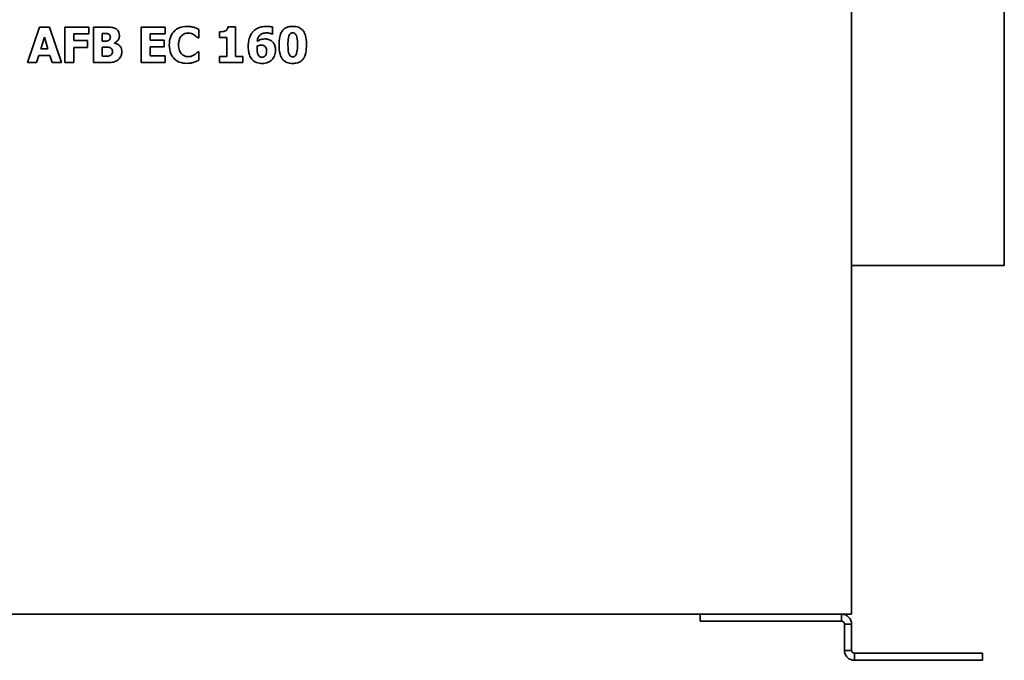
# Model space of a CAD drawing. Header units: millimetres. Extents: x 187 to 653, y 111 to 483.
# Tile 2 of 5: x 376 to 653, y 111 to 291. Entities that reach past the tile are written whole.
import ezdxf

# ---------------------------------------------------------------- set-up
doc = ezdxf.new("R2010")
doc.units = ezdxf.units.MM
doc.header["$LTSCALE"] = 2
doc.layers.add('Krawędzie widoczne(ISO)', color=7, linetype='Continuous', lineweight=35, true_color=0x262659)

msp = doc.modelspace()

# ---------------------------------------------------------------- linework, layer by layer
at = {"layer": 'Krawędzie widoczne(ISO)'}
for p, q in [((610, 461.23), (610, 123.73)), ((652.9, 221.73), (652.9, 381.73)), ((381.92, 288.71), (378.54, 278.71)), ((384.66, 288.71), (381.92, 288.71)), ((388.04, 278.71), (384.66, 288.71)), ((395.73, 288.71), (389.04, 288.71)), ((389.04, 288.71), (389.04, 278.71)), ((395.73, 286.8), (395.73, 288.71)), ((397.03, 288.71), (397.03, 278.71)), ((400.55, 288.71), (397.03, 288.71)), ((417.24, 288.71), (410.49, 288.71)), ((410.49, 288.71), (410.49, 278.71)), ((417.24, 286.8), (417.24, 288.71)), ((426.65, 285.69), (426.65, 288.07)), ((436.98, 288.73), (434.79, 288.73)), ((436.98, 280.45), (436.98, 288.73)), ((447.34, 286.76), (447.34, 288.73)), ((382.23, 282.57), (383.26, 285.87)), ((383.26, 285.87), (384.28, 282.57)), ((391.53, 284.92), (391.53, 286.8)), ((391.53, 286.8), (395.73, 286.8)), ((395.4, 284.92), (391.53, 284.92)), ((395.4, 283.01), (395.4, 284.92)), ((399.52, 284.76), (399.52, 286.89)), ((399.52, 286.89), (399.69, 286.89)), ((412.98, 285.05), (412.98, 286.8)), ((412.98, 286.8), (417.24, 286.8)), ((416.91, 285.05), (412.98, 285.05)), ((416.91, 283.14), (416.91, 285.05)), ((426.39, 285.69), (426.65, 285.69)), ((432.43, 287.37), (432.43, 285.74)), ((432.43, 285.74), (434.54, 285.74)), ((434.54, 285.74), (434.54, 280.45)), ((447.16, 286.76), (447.34, 286.76)), ((384.28, 282.57), (382.23, 282.57)), ((391.53, 278.71), (391.53, 283.01)), ((391.53, 283.01), (395.4, 283.01)), ((399.84, 284.76), (399.52, 284.76)), ((399.52, 280.53), (399.52, 283.05)), ((399.52, 283.05), (399.98, 283.05)), ((402.97, 284.2), (402.97, 284.24)), ((412.98, 280.61), (412.98, 283.14)), ((412.98, 283.14), (416.91, 283.14)), ((381.05, 278.71), (381.69, 280.75)), ((381.69, 280.75), (384.83, 280.75)), ((384.83, 280.75), (385.45, 278.71)), ((399.66, 280.53), (399.52, 280.53)), ((417.24, 280.61), (412.98, 280.61)), ((417.24, 278.71), (417.24, 280.61)), ((426.65, 281.72), (426.42, 281.72)), ((426.65, 279.37), (426.65, 281.72)), ((434.54, 280.45), (432.43, 280.45)), ((432.43, 280.45), (432.43, 278.71)), ((439.04, 280.45), (436.98, 280.45)), ((439.04, 278.71), (439.04, 280.45)), ((378.54, 278.71), (381.05, 278.71)), ((385.45, 278.71), (388.04, 278.71)), ((389.04, 278.71), (391.53, 278.71)), ((397.03, 278.71), (401.02, 278.71)), ((410.49, 278.71), (417.24, 278.71)), ((432.43, 278.71), (439.04, 278.71)), ((610, 221.73), (652.9, 221.73)), ((610, 123.73), (230, 123.73)), ((567.47, 123.73), (567.47, 121.73)), ((569.22, 121.73), (567.47, 121.73)), ((569.22, 121.73), (584.52, 121.73)), ((592.03, 121.73), (584.52, 121.73)), ((592.03, 121.73), (607.2, 121.73)), ((607.2, 122.61), (607.2, 123.73)), ((607.2, 121.73), (607.2, 122.61)), ((608, 120.93), (608, 113.57)), ((608.88, 120.93), (608, 120.93)), ((610, 120.93), (608.88, 120.93)), ((610, 113.57), (610, 120.93)), ((608, 113.57), (609.12, 113.57)), ((609.12, 113.57), (610, 113.57)), ((610.8, 112.77), (610.8, 111.89)), ((611.8, 112.77), (610.8, 112.77)), ((610.8, 111.89), (610.8, 110.77)), ((610.8, 110.77), (611.8, 110.77)), ((611.8, 112.77), (614.63, 112.77)), ((611.8, 110.77), (614.63, 110.77)), ((614.63, 112.77), (623.12, 112.77)), ((623.12, 110.77), (614.63, 110.77)), ((645.04, 112.77), (623.12, 112.77)), ((623.12, 110.77), (645.04, 110.77)), ((645.04, 112.77), (646.79, 112.77)), ((646.79, 110.77), (645.04, 110.77)), ((646.79, 110.77), (646.79, 112.77))]:
    msp.add_line(p, q, dxfattribs=at)
for points, knots in [([(403.28, 288.27), (402.83, 288.51), (402.44, 288.59), (401.76, 288.69), (401.12, 288.71), (400.55, 288.71)], [-0.2510873, -0.2510873, -0.2510873, -0.2510873, -0.1699384, -0.1699384, 0, 0, 0, 0]), ([(404.35, 286.38), (404.35, 286.66), (404.31, 286.93), (404.15, 287.39), (404.05, 287.6), (403.72, 287.99), (403.51, 288.15), (403.28, 288.27)], [-0.2538117, -0.2538117, -0.2538117, -0.2538117, -0.1538307, -0.1538307, -0.0786347, -0.0786347, 0, 0, 0, 0]), ([(423.27, 288.9), (422.54, 288.9), (421.82, 288.79), (420.63, 288.29), (420.16, 287.97), (419.47, 287.27), (419.07, 286.78), (418.48, 285.3), (418.36, 284.5), (418.36, 283.7)], [-1.214961, -1.214961, -1.214961, -1.214961, -0.804031, -0.804031, -0.478956, -0.478956, -0.23967, -0.23967, 0, 0, 0, 0]), ([(425.25, 288.65), (424.81, 288.77), (424.46, 288.82), (423.99, 288.88), (423.62, 288.9), (423.27, 288.9)], [-0.1441539, -0.1441539, -0.1441539, -0.1441539, -0.1060378, -0.1060378, 0, 0, 0, 0]), ([(426.65, 288.07), (426.4, 288.2), (426.1, 288.33), (425.75, 288.48), (425.5, 288.57), (425.25, 288.65)], [-0.1138373, -0.1138373, -0.1138373, -0.1138373, -0.0783452, -0.0783452, 0, 0, 0, 0]), ([(434.79, 288.73), (434.78, 288.58), (434.75, 288.43), (434.66, 288.19), (434.6, 288.07), (434.38, 287.81), (434.24, 287.7), (434.08, 287.62)], [-0.1805507, -0.1805507, -0.1805507, -0.1805507, -0.1030305, -0.1030305, -0.0523874, -0.0523874, 0, 0, 0, 0]), ([(445.68, 288.9), (445.16, 288.9), (444.64, 288.85), (443.56, 288.6), (443.16, 288.41), (442.44, 288), (442.06, 287.69), (441.74, 287.31)], [-0.339043, -0.339043, -0.339043, -0.339043, -0.2495091, -0.2495091, -0.1486449, -0.1486449, 0, 0, 0, 0]), ([(447.34, 288.73), (447.12, 288.78), (446.89, 288.8), (446.34, 288.87), (446.01, 288.9), (445.68, 288.9)], [-0.1673675, -0.1673675, -0.1673675, -0.1673675, -0.0992865, -0.0992865, 0, 0, 0, 0]), ([(453.02, 288.91), (452.63, 288.91), (452.22, 288.87), (451.4, 288.67), (451.09, 288.52), (450.55, 288.18), (450.27, 287.91), (450.05, 287.6)], [-0.2564597, -0.2564597, -0.2564597, -0.2564597, -0.1908147, -0.1908147, -0.1161313, -0.1161313, 0, 0, 0, 0]), ([(456.01, 287.56), (455.84, 287.8), (455.64, 288.01), (455.19, 288.38), (454.94, 288.53), (454.16, 288.84), (453.58, 288.91), (453.02, 288.91)], [-0.3410864, -0.3410864, -0.3410864, -0.3410864, -0.2530415, -0.2530415, -0.1659078, -0.1659078, 0, 0, 0, 0]), ([(399.69, 286.89), (400.08, 286.89), (400.47, 286.91), (401.01, 286.85), (401.15, 286.82), (401.29, 286.76)], [-0.1613504, -0.1613504, -0.1613504, -0.1613504, -0.0445187, -0.0445187, 0, 0, 0, 0]), ([(401.27, 284.92), (401.1, 284.84), (400.92, 284.78), (400.44, 284.76), (400.14, 284.76), (399.84, 284.76)], [-0.1459302, -0.1459302, -0.1459302, -0.1459302, -0.0899596, -0.0899596, 0, 0, 0, 0]), ([(401.8, 285.89), (401.8, 285.71), (401.78, 285.54), (401.68, 285.28), (401.63, 285.2), (401.48, 285.04), (401.38, 284.97), (401.27, 284.92)], [-0.1159601, -0.1159601, -0.1159601, -0.1159601, -0.0659122, -0.0659122, -0.0365175, -0.0365175, 0, 0, 0, 0]), ([(401.29, 286.76), (401.34, 286.73), (401.39, 286.71), (401.48, 286.64), (401.52, 286.6), (401.58, 286.54), (401.66, 286.44), (401.77, 286.14), (401.8, 286.02), (401.8, 285.89)], [-0.3337356, -0.3337356, -0.3337356, -0.3337356, -0.2133127, -0.2133127, -0.0961242, -0.0961242, -0.0385063, -0.0385063, 0, 0, 0, 0]), ([(402.97, 284.24), (403.24, 284.35), (403.48, 284.51), (403.92, 284.94), (404.08, 285.21), (404.3, 285.74), (404.35, 286.06), (404.35, 286.38)], [-0.2355892, -0.2355892, -0.2355892, -0.2355892, -0.1716919, -0.1716919, -0.0982291, -0.0982291, 0, 0, 0, 0]), ([(420.96, 283.69), (420.96, 284.04), (420.98, 284.39), (421.13, 285.08), (421.23, 285.35), (421.46, 285.82), (421.61, 286.06), (421.81, 286.26)], [-0.2263424, -0.2263424, -0.2263424, -0.2263424, -0.1572526, -0.1572526, -0.0844367, -0.0844367, 0, 0, 0, 0]), ([(421.81, 286.26), (421.94, 286.4), (422.08, 286.52), (422.43, 286.77), (422.59, 286.83), (422.99, 286.98), (423.32, 287.03), (423.66, 287.03)], [-0.1455547, -0.1455547, -0.1455547, -0.1455547, -0.1267436, -0.1267436, -0.1019008, -0.1019008, 0, 0, 0, 0]), ([(423.66, 287.03), (424.11, 287.03), (424.42, 286.93), (424.81, 286.79), (425.07, 286.66), (425.31, 286.51)], [-0.1257413, -0.1257413, -0.1257413, -0.1257413, -0.0853425, -0.0853425, 0, 0, 0, 0]), ([(425.31, 286.51), (425.65, 286.31), (425.76, 286.22), (426.08, 285.95), (426.25, 285.81), (426.39, 285.69)], [-0.1263619, -0.1263619, -0.1263619, -0.1263619, -0.0579622, -0.0579622, 0, 0, 0, 0]), ([(434.08, 287.62), (433.82, 287.5), (433.5, 287.45), (433.05, 287.39), (432.74, 287.37), (432.43, 287.37)], [-0.1377171, -0.1377171, -0.1377171, -0.1377171, -0.0923789, -0.0923789, 0, 0, 0, 0]), ([(441.74, 287.31), (441.53, 287.04), (441.35, 286.76), (440.98, 286.06), (440.87, 285.7), (440.61, 284.75), (440.54, 283.95), (440.54, 283.17)], [-0.3421136, -0.3421136, -0.3421136, -0.3421136, -0.2960174, -0.2960174, -0.2337351, -0.2337351, 0, 0, 0, 0]), ([(443.05, 284.68), (443.1, 285.08), (443.2, 285.48), (443.55, 286.14), (443.72, 286.33), (444.04, 286.64), (444.27, 286.78), (444.88, 287.02), (445.27, 287.07), (445.66, 287.07)], [-0.3082374, -0.3082374, -0.3082374, -0.3082374, -0.2486151, -0.2486151, -0.1970135, -0.1970135, -0.1149854, -0.1149854, 0, 0, 0, 0]), ([(445.19, 285.37), (444.58, 285.37), (444.2, 285.24), (443.7, 285.05), (443.36, 284.88), (443.05, 284.68)], [-0.1625071, -0.1625071, -0.1625071, -0.1625071, -0.1123917, -0.1123917, 0, 0, 0, 0]), ([(447.05, 284.8), (446.81, 284.98), (446.53, 285.13), (445.88, 285.33), (445.54, 285.37), (445.19, 285.37)], [-0.2046157, -0.2046157, -0.2046157, -0.2046157, -0.1036252, -0.1036252, 0, 0, 0, 0]), ([(445.66, 287.07), (446.17, 287.07), (446.47, 286.99), (446.84, 286.89), (447.04, 286.83), (447.16, 286.76)], [-0.07661703, -0.07661703, -0.07661703, -0.07661703, -0.04264053, -0.04264053, 0, 0, 0, 0]), ([(450.05, 287.6), (449.63, 287), (449.46, 286.37), (449.21, 285.26), (449.17, 284.45), (449.17, 283.71)], [-0.3419162, -0.3419162, -0.3419162, -0.3419162, -0.221338, -0.221338, 0, 0, 0, 0]), ([(451.69, 283.7), (451.69, 284.37), (451.72, 285.08), (451.89, 286.05), (451.97, 286.28), (452.11, 286.56), (452.19, 286.68), (452.38, 286.87), (452.49, 286.94), (452.74, 287.04), (452.88, 287.06), (453.02, 287.06)], [-0.2437105, -0.2437105, -0.2437105, -0.2437105, -0.1738843, -0.1738843, -0.1249438, -0.1249438, -0.0810943, -0.0810943, -0.043513, -0.043513, 0, 0, 0, 0]), ([(453.02, 287.06), (453.1, 287.06), (453.18, 287.06), (453.33, 287.03), (453.4, 287.01), (453.58, 286.93), (453.69, 286.85), (453.89, 286.63), (453.98, 286.48), (454.21, 285.9), (454.35, 285.18), (454.35, 283.71)], [-0.896142, -0.896142, -0.896142, -0.896142, -0.8178835, -0.8178835, -0.7445063, -0.7445063, -0.6163012, -0.6163012, -0.4415741, -0.4415741, 0, 0, 0, 0]), ([(456.87, 283.71), (456.87, 284.87), (456.74, 285.7), (456.46, 286.73), (456.27, 287.17), (456.01, 287.56)], [-0.3202289, -0.3202289, -0.3202289, -0.3202289, -0.1410368, -0.1410368, 0, 0, 0, 0]), ([(399.98, 283.05), (400.42, 283.05), (400.85, 283.07), (401.42, 283.02), (401.56, 282.99), (401.68, 282.95)], [-0.169666, -0.169666, -0.169666, -0.169666, -0.0388334, -0.0388334, 0, 0, 0, 0]), ([(401.68, 282.95), (401.77, 282.91), (401.87, 282.87), (402.03, 282.76), (402.1, 282.71), (402.26, 282.54), (402.31, 282.43), (402.4, 282.17), (402.42, 281.99), (402.42, 281.81)], [-0.1267007, -0.1267007, -0.1267007, -0.1267007, -0.103986, -0.103986, -0.083373, -0.083373, -0.0522346, -0.0522346, 0, 0, 0, 0]), ([(405.02, 281.77), (405.02, 282.03), (404.99, 282.29), (404.87, 282.76), (404.77, 282.97), (404.46, 283.44), (404.22, 283.64), (403.71, 283.98), (403.35, 284.12), (402.97, 284.2)], [-0.2816602, -0.2816602, -0.2816602, -0.2816602, -0.2301185, -0.2301185, -0.1838625, -0.1838625, -0.1156884, -0.1156884, 0, 0, 0, 0]), ([(418.36, 283.7), (418.36, 282.86), (418.48, 282), (419.08, 280.55), (419.45, 280.11), (420.16, 279.41), (420.63, 279.1), (421.82, 278.62), (422.54, 278.51), (423.26, 278.51)], [-0.6588866, -0.6588866, -0.6588866, -0.6588866, -0.5130616, -0.5130616, -0.3868578, -0.3868578, -0.2153228, -0.2153228, 0, 0, 0, 0]), ([(421.86, 281.1), (421.72, 281.23), (421.59, 281.39), (421.33, 281.79), (421.24, 282.02), (421.01, 282.61), (420.96, 283.17), (420.96, 283.69)], [-0.2121292, -0.2121292, -0.2121292, -0.2121292, -0.189707, -0.189707, -0.1563166, -0.1563166, 0, 0, 0, 0]), ([(440.54, 283.17), (440.54, 282.68), (440.57, 282.19), (440.71, 281.43), (440.8, 281), (441.19, 280.15), (441.41, 279.8), (441.71, 279.49)], [-0.545413, -0.545413, -0.545413, -0.545413, -0.2804263, -0.2804263, -0.1267122, -0.1267122, 0, 0, 0, 0]), ([(443.02, 282.79), (443.02, 282.91), (443.02, 283.05), (443.03, 283.2), (443.04, 283.32), (443.04, 283.39)], [-0.1182325, -0.1182325, -0.1182325, -0.1182325, -0.0206663, -0.0206663, 0, 0, 0, 0]), ([(443.56, 280.61), (443.47, 280.7), (443.4, 280.82), (443.27, 281.08), (443.22, 281.24), (443.12, 281.56), (443.02, 281.96), (443.02, 282.79)], [-0.6654905, -0.6654905, -0.6654905, -0.6654905, -0.4788625, -0.4788625, -0.2480669, -0.2480669, 0, 0, 0, 0]), ([(443.04, 283.39), (443.21, 283.46), (443.38, 283.51), (443.64, 283.58), (443.84, 283.63), (444.1, 283.63)], [-0.238487, -0.238487, -0.238487, -0.238487, -0.0771802, -0.0771802, 0, 0, 0, 0]), ([(444.1, 283.63), (444.39, 283.63), (444.63, 283.58), (444.94, 283.48), (445.08, 283.4), (445.2, 283.3)], [-0.09705429, -0.09705429, -0.09705429, -0.09705429, -0.04955096, -0.04955096, 0, 0, 0, 0]), ([(444.43, 278.5), (445.02, 278.5), (445.6, 278.58), (446.54, 278.98), (446.88, 279.21), (447.4, 279.74), (447.7, 280.09), (448.1, 281.08), (448.18, 281.59), (448.18, 282.11)], [-0.8638409, -0.8638409, -0.8638409, -0.8638409, -0.5513616, -0.5513616, -0.3232126, -0.3232126, -0.1553664, -0.1553664, 0, 0, 0, 0]), ([(445.2, 283.3), (445.28, 283.23), (445.34, 283.16), (445.46, 282.99), (445.5, 282.89), (445.59, 282.68), (445.66, 282.44), (445.66, 281.99)], [-0.3627908, -0.3627908, -0.3627908, -0.3627908, -0.2534362, -0.2534362, -0.1349392, -0.1349392, 0, 0, 0, 0]), ([(448.18, 282.11), (448.18, 282.47), (448.16, 282.85), (448.03, 283.39), (447.94, 283.69), (447.55, 284.33), (447.33, 284.59), (447.05, 284.8)], [-0.440516, -0.440516, -0.440516, -0.440516, -0.2237234, -0.2237234, -0.1051367, -0.1051367, 0, 0, 0, 0]), ([(449.17, 283.71), (449.17, 283), (449.21, 281.98), (449.59, 280.64), (449.77, 280.21), (450.04, 279.83)], [-0.4156061, -0.4156061, -0.4156061, -0.4156061, -0.1401042, -0.1401042, 0, 0, 0, 0]), ([(453.02, 280.35), (452.94, 280.35), (452.87, 280.35), (452.72, 280.38), (452.65, 280.4), (452.46, 280.49), (452.36, 280.56), (452.15, 280.78), (452.06, 280.94), (451.81, 281.57), (451.69, 282.34), (451.69, 283.7)], [-0.7847836, -0.7847836, -0.7847836, -0.7847836, -0.7206226, -0.7206226, -0.6603192, -0.6603192, -0.5541289, -0.5541289, -0.4076012, -0.4076012, 0, 0, 0, 0]), ([(454.35, 283.71), (454.35, 283.03), (454.32, 282.33), (454.15, 281.36), (454.06, 281.13), (453.92, 280.85), (453.84, 280.73), (453.65, 280.54), (453.55, 280.47), (453.3, 280.37), (453.16, 280.35), (453.02, 280.35)], [-0.2452778, -0.2452778, -0.2452778, -0.2452778, -0.1731631, -0.1731631, -0.1231487, -0.1231487, -0.0793243, -0.0793243, -0.0423608, -0.0423608, 0, 0, 0, 0]), ([(456, 279.81), (456.16, 280.04), (456.29, 280.29), (456.55, 280.92), (456.63, 281.27), (456.82, 282.17), (456.87, 282.96), (456.87, 283.71)], [-0.3135265, -0.3135265, -0.3135265, -0.3135265, -0.2770565, -0.2770565, -0.2238181, -0.2238181, 0, 0, 0, 0]), ([(401.77, 280.73), (401.38, 280.56), (401.09, 280.55), (400.54, 280.53), (399.99, 280.53), (399.66, 280.53)], [-0.1572551, -0.1572551, -0.1572551, -0.1572551, -0.0989434, -0.0989434, 0, 0, 0, 0]), ([(401.02, 278.71), (401.79, 278.71), (402.33, 278.78), (403.2, 279.02), (403.61, 279.24), (403.98, 279.53)], [-0.2680465, -0.2680465, -0.2680465, -0.2680465, -0.1418882, -0.1418882, 0, 0, 0, 0]), ([(402.42, 281.81), (402.42, 281.63), (402.39, 281.45), (402.26, 281.12), (402.17, 281.02), (402.03, 280.87), (401.9, 280.79), (401.77, 280.73)], [-0.08475822, -0.08475822, -0.08475822, -0.08475822, -0.06442096, -0.06442096, -0.04440309, -0.04440309, 0, 0, 0, 0]), ([(403.98, 279.53), (404.16, 279.67), (404.32, 279.84), (404.58, 280.19), (404.71, 280.4), (404.96, 281), (405.02, 281.38), (405.02, 281.77)], [-0.2824648, -0.2824648, -0.2824648, -0.2824648, -0.1951133, -0.1951133, -0.1165201, -0.1165201, 0, 0, 0, 0]), ([(423.68, 280.39), (423.18, 280.39), (422.8, 280.52), (422.34, 280.7), (422.08, 280.88), (421.86, 281.1)], [-0.150391, -0.150391, -0.150391, -0.150391, -0.0942796, -0.0942796, 0, 0, 0, 0]), ([(425.38, 280.92), (425.09, 280.73), (424.77, 280.61), (424.32, 280.44), (424, 280.39), (423.68, 280.39)], [-0.1428316, -0.1428316, -0.1428316, -0.1428316, -0.0973499, -0.0973499, 0, 0, 0, 0]), ([(425.26, 278.81), (425.64, 278.92), (425.8, 278.99), (426.22, 279.18), (426.44, 279.28), (426.65, 279.37)], [-0.1373713, -0.1373713, -0.1373713, -0.1373713, -0.0685436, -0.0685436, 0, 0, 0, 0]), ([(426.42, 281.72), (426.27, 281.59), (426.13, 281.46), (425.79, 281.18), (425.59, 281.04), (425.38, 280.92)], [-0.1308345, -0.1308345, -0.1308345, -0.1308345, -0.0722752, -0.0722752, 0, 0, 0, 0]), ([(441.71, 279.49), (441.87, 279.33), (442.05, 279.19), (442.44, 278.93), (442.65, 278.83), (443.37, 278.57), (443.9, 278.5), (444.43, 278.5)], [-0.2979083, -0.2979083, -0.2979083, -0.2979083, -0.2293528, -0.2293528, -0.1587432, -0.1587432, 0, 0, 0, 0]), ([(444.42, 280.2), (444.33, 280.2), (444.23, 280.21), (444.07, 280.25), (443.96, 280.28), (443.74, 280.41), (443.64, 280.5), (443.56, 280.61)], [-0.1393086, -0.1393086, -0.1393086, -0.1393086, -0.0782413, -0.0782413, -0.0400991, -0.0400991, 0, 0, 0, 0]), ([(445.26, 280.61), (445.19, 280.52), (445.12, 280.45), (445.01, 280.38), (444.91, 280.31), (444.65, 280.22), (444.54, 280.2), (444.42, 280.2)], [-0.2322657, -0.2322657, -0.2322657, -0.2322657, -0.0823804, -0.0823804, -0.0342366, -0.0342366, 0, 0, 0, 0]), ([(445.66, 281.99), (445.66, 281.63), (445.63, 281.33), (445.49, 280.94), (445.39, 280.76), (445.26, 280.61)], [-0.124372, -0.124372, -0.124372, -0.124372, -0.0606102, -0.0606102, 0, 0, 0, 0]), ([(450.04, 279.83), (450.2, 279.59), (450.39, 279.39), (450.83, 279.03), (451.08, 278.89), (451.87, 278.57), (452.46, 278.5), (453.02, 278.5)], [-0.338606, -0.338606, -0.338606, -0.338606, -0.2541511, -0.2541511, -0.1697936, -0.1697936, 0, 0, 0, 0]), ([(453.02, 278.5), (453.43, 278.5), (453.84, 278.53), (454.48, 278.69), (454.83, 278.81), (455.51, 279.24), (455.78, 279.5), (456, 279.81)], [-0.4410357, -0.4410357, -0.4410357, -0.4410357, -0.2415219, -0.2415219, -0.1151326, -0.1151326, 0, 0, 0, 0]), ([(423.26, 278.51), (423.95, 278.51), (424.26, 278.57), (424.68, 278.64), (424.97, 278.72), (425.26, 278.81)], [-0.1268778, -0.1268778, -0.1268778, -0.1268778, -0.0899501, -0.0899501, 0, 0, 0, 0]), ([(607.2, 123.73), (607.57, 123.73), (607.94, 123.66), (608.62, 123.37), (608.92, 123.17), (609.44, 122.65), (609.65, 122.34), (609.93, 121.66), (610, 121.3), (610, 120.93)], [0, 0, 0, 0, 0.1113973, 0.1113973, 0.2218681, 0.2218681, 0.3323097, 0.3323097, 0.4436983, 0.4436983, 0.4436983, 0.4436983]), ([(608, 120.93), (608, 120.94), (608, 120.96), (608, 120.97), (608, 120.99), (608, 121), (608, 121.02), (607.99, 121.03), (607.99, 121.04), (607.99, 121.06), (607.99, 121.07), (607.98, 121.09), (607.98, 121.1), (607.98, 121.11), (607.98, 121.13), (607.97, 121.14), (607.97, 121.16), (607.96, 121.17), (607.96, 121.18), (607.95, 121.2), (607.95, 121.21), (607.94, 121.22), (607.94, 121.24), (607.93, 121.25), (607.93, 121.27), (607.92, 121.28), (607.91, 121.29), (607.91, 121.3), (607.9, 121.32), (607.89, 121.33), (607.89, 121.34), (607.88, 121.35), (607.87, 121.37), (607.86, 121.38), (607.86, 121.39), (607.85, 121.4), (607.84, 121.41), (607.83, 121.42), (607.82, 121.44), (607.81, 121.45), (607.8, 121.46), (607.79, 121.47), (607.78, 121.48), (607.77, 121.49), (607.76, 121.5), (607.75, 121.51), (607.74, 121.52), (607.74, 121.52), (607.73, 121.53), (607.73, 121.53), (607.72, 121.54), (607.72, 121.54), (607.71, 121.55), (607.7, 121.56), (607.69, 121.57), (607.68, 121.57), (607.66, 121.58), (607.65, 121.59), (607.64, 121.6), (607.63, 121.61), (607.61, 121.61), (607.6, 121.62), (607.59, 121.63), (607.58, 121.64), (607.56, 121.64), (607.55, 121.65), (607.54, 121.66), (607.52, 121.66), (607.51, 121.67), (607.5, 121.67), (607.49, 121.68), (607.49, 121.68), (607.48, 121.68), (607.47, 121.68), (607.47, 121.69), (607.46, 121.69), (607.44, 121.69), (607.43, 121.7), (607.42, 121.7), (607.4, 121.7), (607.39, 121.71), (607.37, 121.71), (607.36, 121.71), (607.34, 121.72), (607.33, 121.72), (607.32, 121.72), (607.3, 121.72), (607.29, 121.73), (607.27, 121.73), (607.26, 121.73), (607.24, 121.73), (607.23, 121.73), (607.21, 121.73), (607.2, 121.73)], [0, 0, 0, 0, 0.0047728, 0.0047728, 0.0047728, 0.0095512, 0.0095512, 0.0095512, 0.0143301, 0.0143301, 0.0143301, 0.0191047, 0.0191047, 0.0191047, 0.0238701, 0.0238701, 0.0238701, 0.0286216, 0.0286216, 0.0286216, 0.0333544, 0.0333544, 0.0333544, 0.0382298, 0.0382298, 0.0382298, 0.0427614, 0.0427614, 0.0427614, 0.0474593, 0.0474593, 0.0474593, 0.0521542, 0.0521542, 0.0521542, 0.0568425, 0.0568425, 0.0568425, 0.0615206, 0.0615206, 0.0615206, 0.0661851, 0.0661851, 0.0661851, 0.0708326, 0.0708326, 0.0708326, 0.0744107, 0.0744107, 0.0744107, 0.0754605, 0.0754605, 0.0754605, 0.080083, 0.080083, 0.080083, 0.0847043, 0.0847043, 0.0847043, 0.0893209, 0.0893209, 0.0893209, 0.0939292, 0.0939292, 0.0939292, 0.0985257, 0.0985257, 0.0985257, 0.1031072, 0.1031072, 0.1031072, 0.1049061, 0.1049061, 0.1049061, 0.1076745, 0.1076745, 0.1076745, 0.112241, 0.112241, 0.112241, 0.1168056, 0.1168056, 0.1168056, 0.1213652, 0.1213652, 0.1213652, 0.125917, 0.125917, 0.125917, 0.1304582, 0.1304582, 0.1304582, 0.1349859, 0.1349859, 0.1349859, 0.1349859]), ([(610.8, 110.77), (610.44, 110.77), (610.08, 110.84), (609.41, 111.11), (609.1, 111.31), (608.58, 111.83), (608.37, 112.14), (608.08, 112.82), (608, 113.19), (608, 113.57)], [0, 0, 0, 0, 0.1219861, 0.1219861, 0.243369, 0.243369, 0.3653617, 0.3653617, 0.48689, 0.48689, 0.48689, 0.48689]), ([(610, 113.57), (610, 113.55), (610, 113.54), (610, 113.52), (610, 113.51), (610, 113.49), (610.01, 113.48), (610.01, 113.46), (610.01, 113.45), (610.01, 113.43), (610.01, 113.42), (610.02, 113.4), (610.02, 113.39), (610.02, 113.38), (610.03, 113.36), (610.03, 113.35), (610.04, 113.33), (610.04, 113.32), (610.04, 113.31), (610.04, 113.31), (610.04, 113.31), (610.05, 113.3), (610.05, 113.29), (610.06, 113.28), (610.06, 113.26), (610.07, 113.25), (610.07, 113.23), (610.08, 113.22), (610.09, 113.21), (610.09, 113.19), (610.1, 113.18), (610.11, 113.17), (610.11, 113.16), (610.12, 113.14), (610.13, 113.13), (610.14, 113.12), (610.15, 113.11), (610.16, 113.1), (610.16, 113.08), (610.17, 113.07), (610.18, 113.06), (610.19, 113.05), (610.2, 113.04), (610.21, 113.03), (610.22, 113.02), (610.23, 113.01), (610.24, 113), (610.25, 112.99), (610.26, 112.98), (610.27, 112.97), (610.28, 112.96), (610.3, 112.95), (610.31, 112.94), (610.32, 112.93), (610.33, 112.92), (610.33, 112.92), (610.33, 112.92), (610.34, 112.92), (610.35, 112.91), (610.36, 112.9), (610.36, 112.9), (610.38, 112.89), (610.39, 112.88), (610.4, 112.88), (610.41, 112.87), (610.43, 112.86), (610.44, 112.86), (610.45, 112.85), (610.46, 112.84), (610.48, 112.84), (610.49, 112.83), (610.5, 112.83), (610.52, 112.82), (610.53, 112.82), (610.54, 112.81), (610.56, 112.81), (610.57, 112.8), (610.58, 112.8), (610.6, 112.8), (610.61, 112.79), (610.62, 112.79), (610.64, 112.79), (610.65, 112.78), (610.66, 112.78), (610.68, 112.78), (610.69, 112.78), (610.7, 112.78), (610.72, 112.77), (610.73, 112.77), (610.75, 112.77), (610.76, 112.77), (610.77, 112.77), (610.79, 112.77), (610.8, 112.77)], [0, 0, 0, 0, 0.0078163, 0.0078163, 0.0078163, 0.0156656, 0.0156656, 0.0156656, 0.0235447, 0.0235447, 0.0235447, 0.0314507, 0.0314507, 0.0314507, 0.0393801, 0.0393801, 0.0393801, 0.0456978, 0.0456978, 0.0456978, 0.0473294, 0.0473294, 0.0473294, 0.0552907, 0.0552907, 0.0552907, 0.0632562, 0.0632562, 0.0632562, 0.0712194, 0.0712194, 0.0712194, 0.0791739, 0.0791739, 0.0791739, 0.0871132, 0.0871132, 0.0871132, 0.0950308, 0.0950308, 0.0950308, 0.1029204, 0.1029204, 0.1029204, 0.1107759, 0.1107759, 0.1107759, 0.1185913, 0.1185913, 0.1185913, 0.1263609, 0.1263609, 0.1263609, 0.1340793, 0.1340793, 0.1340793, 0.1356977, 0.1356977, 0.1356977, 0.1417721, 0.1417721, 0.1417721, 0.1495008, 0.1495008, 0.1495008, 0.1572621, 0.1572621, 0.1572621, 0.1650505, 0.1650505, 0.1650505, 0.1728601, 0.1728601, 0.1728601, 0.1811091, 0.1811091, 0.1811091, 0.1885372, 0.1885372, 0.1885372, 0.1964318, 0.1964318, 0.1964318, 0.2043573, 0.2043573, 0.2043573, 0.2123021, 0.2123021, 0.2123021, 0.2202542, 0.2202542, 0.2202542, 0.2282011, 0.2282011, 0.2282011, 0.2282011])]:
    msp.add_open_spline(points, degree=3, knots=knots, dxfattribs=at)

doc.saveas('drawing.dxf')
